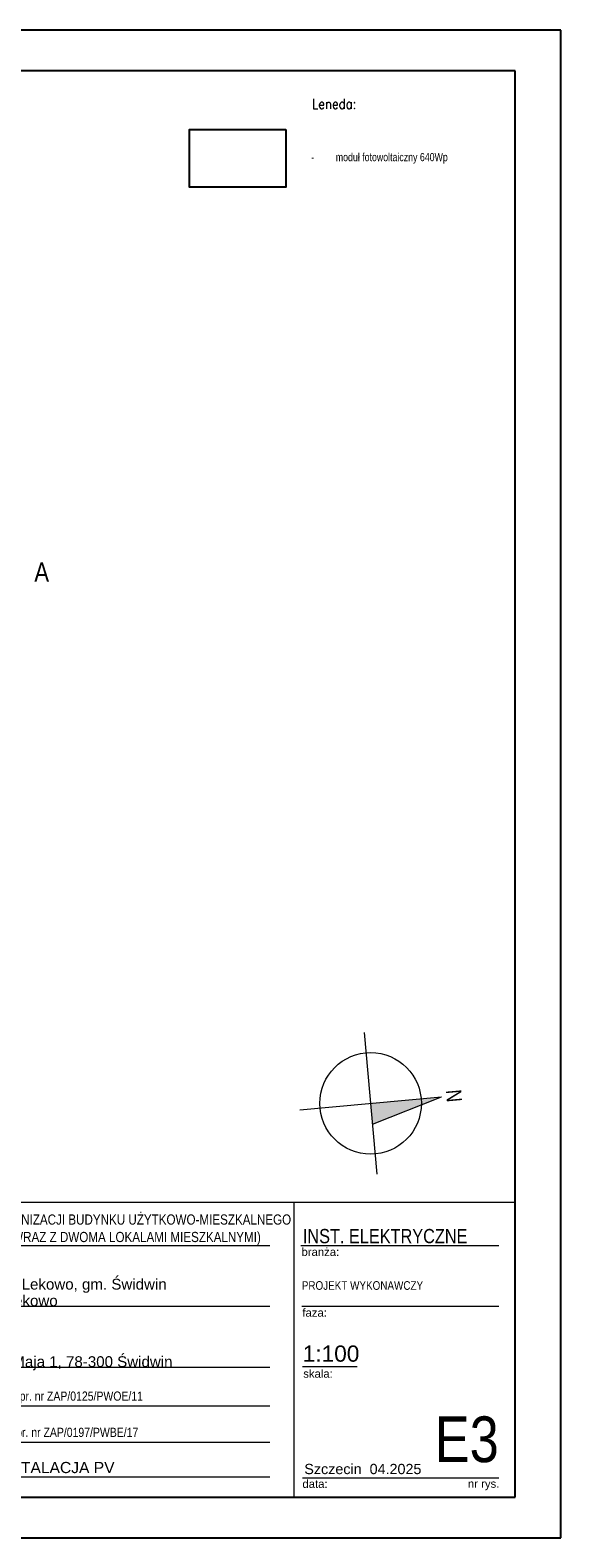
# Model space of a CAD drawing. Extents: x -543332 to -314699, y -9028 to 155584.
# Tile 197 of 256: x -479200 to -468743, y 106497 to 136197. Entities that reach past the tile are written whole.
import ezdxf

# ---------------------------------------------------------------- set-up
doc = ezdxf.new("R2010")
doc.units = 0
doc.header["$MEASUREMENT"] = 0
doc.layers.add('$ IE Tabela', color=7, linetype='Continuous')
doc.layers.add('MODULES', color=8, linetype='Continuous')
for name, color, linetype, lineweight in [('$ IE_OPISY', 7, 'Continuous', 25), ('$ IE_SCHEMAT', 7, 'Continuous', 0), ('ARCH TABELA_Nr_Pióra__1', 8, 'Continuous', 25), ('ARCH TABELA_Nr_Pióra__21', 8, 'Continuous', 9), ('ARCH TABELA_Nr_Pióra__7', 8, 'Continuous', 13), ('Arch tabelki_Nr_Pióra__21', 8, 'Continuous', 9), ('arch wypelnienia_Nr_Pióra__21', 8, 'Continuous', 9), ('INWENT OPISY_Nr_Pióra__21', 8, 'Continuous', 9)]:
    doc.layers.add(name, color=color, linetype=linetype, lineweight=lineweight)
doc.styles.add('GENERATED_STYLE_7', font='ARIALN.TTF')
doc.styles.add('GENERATED_STYLE_8', font='arial.ttf')
doc.styles.add('GENERATED_STYLE_9', font='arial.ttf')
doc.styles.add('ROMANS', font='romans.shx', dxfattribs={"width": 0.85})
doc.styles.add('Solskiego 3 - PB po popr_CZYSTY$0$GENERATED_STYLE_1', font='txt')

# ---------------------------------------------------------------- blocks, each defined once
blk = doc.blocks.new('a3eee')
at = {"layer": '$ IE Tabela'}
for p, q in [((23930.8, 4176.8), (19730.8, 4176.8)), ((23930.8, 1206.8), (23930.8, 4176.8)), ((23840.8, 4096.8), (19890.8, 4096.8)), ((23840.8, 1286.8), (23840.8, 4096.8)), ((19890.8, 1286.8), (23840.8, 1286.8)), ((19730.8, 1206.8), (23930.8, 1206.8))]:
    blk.add_line(p, q, dxfattribs=at)

msp = doc.modelspace()

# ---------------------------------------------------------------- hatches: boundary and pattern name
at = {"layer": 'arch wypelnienia_Nr_Pióra__21', "linetype": 'Continuous'}
msp.add_hatch(color=256, dxfattribs=at).paths.add_polyline_path([(-471098, 115181), (-472456, 114647), (-472492, 115055)], flags=0)

# ---------------------------------------------------------------- linework, layer by layer
at = {"layer": 'ARCH TABELA_Nr_Pióra__21', "linetype": 'Continuous'}
for p, q in [((-472618, 116450), (-472367, 113661)), ((-473887, 114930), (-471098, 115181)), ((-472456, 114647), (-471098, 115181))]:
    msp.add_line(p, q, dxfattribs=at)
at = {"layer": 'ARCH TABELA_Nr_Pióra__21', "color": 0, "linetype": 'Continuous'}
for p, q in [((-487143, 113108), (-469643, 113108)), ((-474005, 113108), (-474005, 107297)), ((-469643, 113108), (-469643, 107297)), ((-482177, 112258), (-474478, 112258)), ((-473866, 112258), (-469966, 112258)), ((-482177, 111058), (-474478, 111058)), ((-473848, 111058), (-469966, 111058)), ((-482177, 109858), (-474478, 109858)), ((-473836, 109875), (-472757, 109875)), ((-482177, 109098), (-474478, 109098)), ((-482177, 108384), (-474478, 108384)), ((-482177, 107697), (-474478, 107697)), ((-473836, 107679), (-471555, 107679)), ((-471555, 107679), (-469966, 107679)), ((-469643, 107297), (-482250, 107297))]:
    msp.add_line(p, q, dxfattribs=at)
at = {"layer": 'ARCH TABELA_Nr_Pióra__21', "linetype": 'Continuous'}
msp.add_circle((-472492, 115055), 1000, dxfattribs=at)
at = {"layer": 'MODULES', "color": 5}
msp.add_lwpolyline([(-474162, 134240), (-474162, 133107), (-476062, 133107), (-476062, 134240), (-474162, 134240)], dxfattribs=at)

# ---------------------------------------------------------------- block references
at = {"layer": '$ IE Tabela', "transparency": 33554687, "xscale": 10, "yscale": 10, "zscale": 10}
msp.add_blockref('a3eee', (-708051, 94429), dxfattribs=at)

# ---------------------------------------------------------------- texts
at = {"layer": '$ IE_OPISY', "color": 7, "insert": (-468013, 134744), "char_height": 200, "width": 11270, "attachment_point": 5, "style": 'ROMANS'}
msp.add_mtext('\\pxql;Leneda:', dxfattribs=at)
at = {"layer": '$ IE_SCHEMAT', "color": 0, "linetype": 'Continuous', "lineweight": 0, "ltscale": 100, "insert": (-470708, 134047), "char_height": 162, "width": 6235.05, "attachment_point": 2, "style": 'Solskiego 3 - PB po popr_CZYSTY$0$GENERATED_STYLE_1'}
msp.add_mtext('\\W0.8;\\P\\pxi-3,l4,qlt4;-^Imoduł fotowoltaiczny 640Wp', dxfattribs=at)
at = {"layer": 'ARCH TABELA_Nr_Pióra__1', "color": 0, "linetype": 'Continuous', "insert": (-482177, 112263), "char_height": 200, "attachment_point": 7, "line_spacing_factor": 1.031617, "style": 'GENERATED_STYLE_7'}
msp.add_mtext('\\pt22543.4;PROJEKT TERMOMODERNIZACJI BUDYNKU UŻYTKOWO-MIESZKALNEGO\\P\\pt;(REMIZY STRAŻACKIEJ WRAZ Z DWOMA LOKALAMI MIESZKALNYMI)', dxfattribs=at)
at = {"layer": 'ARCH TABELA_Nr_Pióra__1', "color": 0, "linetype": 'Continuous', "insert": (-482164, 107992), "char_height": 220, "attachment_point": 1, "style": 'GENERATED_STYLE_9'}
msp.add_mtext('RZUT DACHU - INSTALACJA PV', dxfattribs=at)
at = {"layer": 'ARCH TABELA_Nr_Pióra__21', "color": 0, "linetype": 'Continuous', "insert": (-482177, 109797), "char_height": 212.77, "attachment_point": 7, "line_spacing_factor": 0.807442, "style": 'GENERATED_STYLE_8'}
msp.add_mtext('{Gmina Świdwin\\PPl. Konstytucji 3-go Maja 1, 78-300 Świdwin}', dxfattribs=at)
at = {"layer": 'ARCH TABELA_Nr_Pióra__7', "color": 0, "linetype": 'Continuous'}
for s, insert, char_height, attachment_point, style in [('INST. ELEKTRYCZNE', (-473827, 112581), 280, 1, 'GENERATED_STYLE_7'), ('{branża:}', (-473854, 112209), 159.6, 1, 'GENERATED_STYLE_8'), ('{faza:}', (-473836, 111013), 159.6, 1, 'GENERATED_STYLE_8'), ('{1:100}', (-473829, 110286), 319.2, 1, 'GENERATED_STYLE_8'), ('{skala:}', (-473819, 109811), 159.6, 1, 'GENERATED_STYLE_8'), ('mgr inż. Mariusz Piątkowski  upr. nr ZAP/0125/PWOE/11', (-482180, 109379), 180, 1, 'GENERATED_STYLE_7'), ('E3', (-469966, 108888), 900, 3, 'GENERATED_STYLE_7'), ('mgr inż. Maciej Sokołowski  upr. nr ZAP/0197/PWBE/17', (-482180, 108665), 180, 1, 'GENERATED_STYLE_7'), ('Szczecin  04.2025', (-473798, 107954), 202.13, 1, 'GENERATED_STYLE_8'), ('{data:}', (-473835, 107640), 159.6, 1, 'GENERATED_STYLE_8'), ('{nr rys.}', (-470574, 107643), 159.6, 1, 'GENERATED_STYLE_8')]:
    msp.add_mtext(s, dxfattribs=dict(at, insert=insert, char_height=char_height, attachment_point=attachment_point, style=style))
for s, insert, char_height, attachment_point, line_spacing_factor, style in [('{Lekowo 25A, 78-312 Lekowo, gm. Świdwin\\Pdz.nr 141/2, obręb Lekowo}', (-482177, 110997), 212.77, 7, 0.918867, 'GENERATED_STYLE_8'), ('PROJEKT WYKONAWCZY', (-473848, 111553), 170, 1, 0.923713, 'GENERATED_STYLE_7')]:
    msp.add_mtext(s, dxfattribs=dict(at, insert=insert, char_height=char_height, attachment_point=attachment_point, line_spacing_factor=line_spacing_factor, style=style))
at = {"layer": 'Arch tabelki_Nr_Pióra__21', "linetype": 'Continuous', "insert": (-470699, 115217), "char_height": 300, "attachment_point": 2, "rotation": 275.1455, "style": 'GENERATED_STYLE_7'}
msp.add_mtext('{N}', dxfattribs=at)
at = {"layer": 'INWENT OPISY_Nr_Pióra__21', "linetype": 'Continuous', "insert": (-478973, 125712), "char_height": 380, "attachment_point": 2, "style": 'GENERATED_STYLE_7'}
msp.add_mtext('{A}', dxfattribs=at)

doc.saveas('drawing.dxf')
